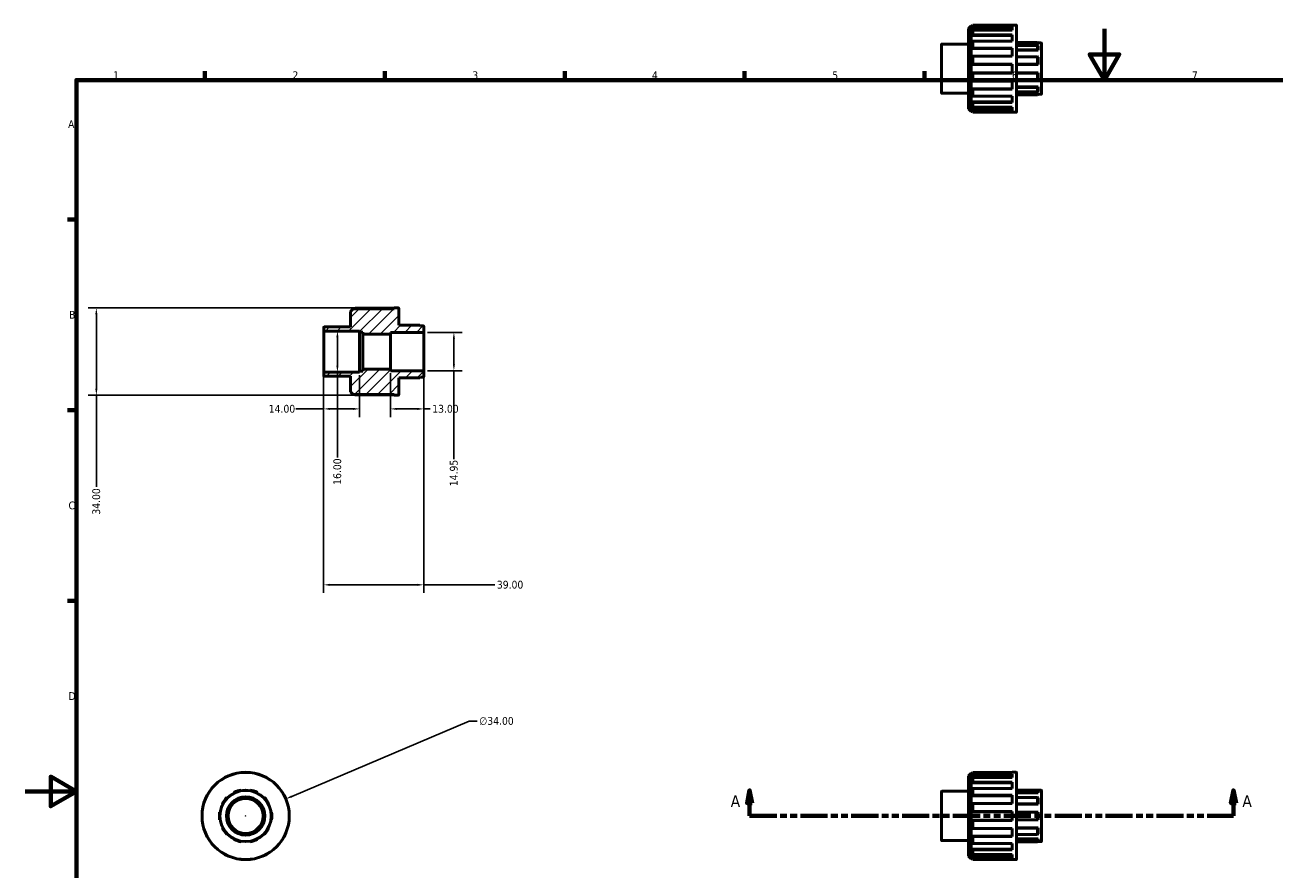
# Model space of a CAD drawing. Header units: millimetres. Extents: x 0 to 895, y 0 to 727.
# Tile 2 of 4: x 0 to 487, y 266 to 595. Entities that reach past the tile are written whole.
import ezdxf

# ---------------------------------------------------------------- set-up
doc = ezdxf.new("R2010")
doc.units = ezdxf.units.MM
doc.linetypes.add('DOUBLE_DASH_CHAIN', pattern=[1.2403, 0.6614, -0.0827, 0.1654, -0.0827, 0.1654, -0.0827])
for name, color, linetype, lineweight in [('Border (ANSI)', 7, 'Continuous', 70), ('Dimension (ANSI)', 7, 'Continuous', 25), ('Hatch (ANSI)', 7, 'Continuous', 18), ('Section Line (ANSI)', 7, 'DOUBLE_DASH_CHAIN', 70), ('Visible (ANSI)', 7, 'Continuous', 50), ('Visible Narrow (ANSI)', 7, 'Continuous', 35)]:
    doc.layers.add(name, color=color, linetype=linetype, lineweight=lineweight)
doc.styles.add('Label Text (ANSI)', font='tahoma.ttf')
doc.styles.add('Note Text (ANSI)', font='tahoma.ttf')
doc.dimstyles.new('Default - mm (ANSI)', dxfattribs={"dimtxt": 3.048, "dimasz": 2.5, "dimexe": 3.175, "dimexo": 1.6002, "dimgap": 0.8, "dimtad": 0, "dimtoh": 1, "dimrnd": 1e-08, "dimzin": 4, "dimdsep": 46, "dimtxsty": 'Note Text (ANSI)', "dimcen": 0.09, "dimdle": 10, "dimclrd": 256, "dimclre": 256, "dimclrt": 256, "dimadec": 1, "dimazin": 1, "dimtfac": 1, "dimtofl": 0, "dimtmove": 0, "dimatfit": 3, "dimfxl": 1, "dimtolj": 1, "dimtzin": 4, "dimlwd": -1, "dimlwe": -1, "dimarcsym": 0})

# ---------------------------------------------------------------- blocks, each defined once
blk = doc.blocks.new('Borders Default Border')
at = {"layer": 'Border (ANSI)'}
for p, q in [((70.08, 574), (70.08, 577.45)), ((140.17, 574), (140.17, 577.45)), ((210.25, 574), (210.25, 577.45)), ((280.33, 574), (280.33, 577.45)), ((350.42, 574), (350.42, 577.45)), ((20, 519.75), (16.55, 519.75)), ((20, 445.5), (16.55, 445.5)), ((20, 371.25), (16.55, 371.25))]:
    blk.add_line(p, q, dxfattribs=at)
at = {"layer": 'Border (ANSI)', "flags": 128}
for points in [[(420.5, 594), (420.5, 574), (414.73, 584), (426.27, 584), (420.5, 574)], [(20, 20), (20, 574), (821, 574), (821, 20), (20, 20)], [(0, 297), (20, 297), (10, 302.77), (10, 291.23), (20, 297)]]:
    blk.add_lwpolyline(points, dxfattribs=at)
at = {"layer": 'Border (ANSI)', "char_height": 3.05, "attachment_point": 7, "style": 'Note Text (ANSI)'}
for s, insert in [('1', (34.35, 574.4)), ('2', (104.2, 574.4)), ('3', (174.26, 574.34)), ('4', (244.23, 574.4)), ('5', (314.48, 574.34)), ('6', (384.49, 574.34)), ('7', (454.6, 574.4)), ('A', (16.78, 555.35)), ('B', (17.15, 481.1)), ('C', (16.95, 406.8)), ('D', (16.96, 332.6))]:
    blk.add_mtext(s, dxfattribs=dict(at, insert=insert))
blk = doc.blocks.new('2dTransSection0')
at = {"layer": 'Section Line (ANSI)', "linetype": 'Continuous'}
for p, q in [((282.28, 297.43), (281.28, 292.43)), ((282.28, 292.43), (282.28, 297.43)), ((283.28, 292.43), (282.28, 297.43)), ((470.78, 297.43), (469.78, 292.43)), ((470.78, 292.43), (470.78, 297.43)), ((471.78, 292.43), (470.78, 297.43)), ((281.28, 292.43), (283.28, 292.43)), ((282.28, 287.43), (282.28, 292.43)), ((469.78, 292.43), (471.78, 292.43)), ((470.78, 287.43), (470.78, 292.43)), ((282.28, 287.43), (292.49, 287.43)), ((460.57, 287.43), (470.78, 287.43))]:
    blk.add_line(p, q, dxfattribs=at)
at = {"layer": 'Section Line (ANSI)', "linetype": 'DOUBLE_DASH_CHAIN', "ltscale": 15.972039}
blk.add_line((282.28, 287.43), (470.78, 287.43), dxfattribs=at)
at = {"layer": 'Section Line (ANSI)', "linetype": 'Continuous', "flags": 128}
for points in [[(283.28, 292.43), (282.28, 297.43), (281.28, 292.43), (283.28, 292.43)], [(471.78, 292.43), (470.78, 297.43), (469.78, 292.43), (471.78, 292.43)]]:
    blk.add_lwpolyline(points, dxfattribs=at)
at = {"layer": 'Section Line (ANSI)'}
for points in [[(283.28, 292.43), (282.28, 297.43), (281.28, 292.43), (283.28, 292.43)], [(471.78, 292.43), (470.78, 297.43), (469.78, 292.43), (471.78, 292.43)]]:
    blk.add_solid(points, dxfattribs=at)
at = {"layer": 'Section Line (ANSI)', "char_height": 4.57, "attachment_point": 7, "style": 'Label Text (ANSI)'}
for insert in [(274.92, 290.93), (474.25, 290.93)]:
    blk.add_mtext('A', dxfattribs=dict(at, insert=insert))
blk = doc.blocks.new('*D7')
at = {"layer": 'Defpoints', "color": 0, "transparency": 16777216}
for p in [(121.71, 476.3), (121.71, 460.3), (121.71, 460.3)]:
    blk.add_point(p, dxfattribs=at)
at = {"layer": 'Dimension (ANSI)', "transparency": 16777216}
for p, q in [((121.71, 473.8), (121.71, 462.8)), ((121.71, 460.3), (121.71, 426.99))]:
    blk.add_line(p, q, dxfattribs=at)
for points in [[(121.29, 473.8), (122.13, 473.8), (121.71, 476.3)], [(121.29, 462.8), (122.13, 462.8), (121.71, 460.3)]]:
    blk.add_solid(points, dxfattribs=at)
at = {"layer": 'Dimension (ANSI)', "transparency": 16777216, "insert": (120.12, 416.4), "char_height": 3.048, "attachment_point": 1, "rotation": 90, "style": 'Note Text (ANSI)'}
blk.add_mtext('\\A1;16.00', dxfattribs=at)
blk = doc.blocks.new('*D8')
at = {"layer": 'Defpoints', "color": 0, "transparency": 16777216}
for p in [(143.87, 485.3), (27.79, 451.3), (143.87, 451.3)]:
    blk.add_point(p, dxfattribs=at)
at = {"layer": 'Dimension (ANSI)', "transparency": 16777216}
for p, q in [((142.27, 485.3), (24.62, 485.3)), ((27.79, 482.8), (27.79, 453.8)), ((142.27, 451.3), (24.62, 451.3)), ((27.79, 451.3), (27.79, 415.63))]:
    blk.add_line(p, q, dxfattribs=at)
for points in [[(27.38, 482.8), (28.21, 482.8), (27.79, 485.3)], [(27.38, 453.8), (28.21, 453.8), (27.79, 451.3)]]:
    blk.add_solid(points, dxfattribs=at)
at = {"layer": 'Dimension (ANSI)', "transparency": 16777216, "insert": (26.21, 404.77), "char_height": 3.048, "attachment_point": 1, "rotation": 90, "style": 'Note Text (ANSI)'}
blk.add_mtext('\\A1;34.00', dxfattribs=at)
blk = doc.blocks.new('*D9')
at = {"layer": 'Defpoints', "color": 0, "transparency": 16777216}
for p in [(116.35, 460.14), (130.35, 460.7), (116.35, 445.97)]:
    blk.add_point(p, dxfattribs=at)
at = {"layer": 'Dimension (ANSI)', "transparency": 16777216}
for p, q in [((116.35, 458.54), (116.35, 442.79)), ((130.35, 459.1), (130.35, 442.79)), ((116.35, 445.97), (105.55, 445.97)), ((127.85, 445.97), (118.85, 445.97))]:
    blk.add_line(p, q, dxfattribs=at)
for points in [[(118.85, 446.38), (118.85, 445.55), (116.35, 445.97)], [(127.85, 446.38), (127.85, 445.55), (130.35, 445.97)]]:
    blk.add_solid(points, dxfattribs=at)
at = {"layer": 'Dimension (ANSI)', "transparency": 16777216, "insert": (94.96, 447.55), "char_height": 3.048, "attachment_point": 1, "style": 'Note Text (ANSI)'}
blk.add_mtext('\\A1;14.00', dxfattribs=at)
blk = doc.blocks.new('*D10')
at = {"layer": 'Defpoints', "color": 0, "transparency": 16777216}
for p in [(142.35, 461.5), (155.35, 460.66), (155.35, 445.97)]:
    blk.add_point(p, dxfattribs=at)
at = {"layer": 'Dimension (ANSI)', "transparency": 16777216}
for p, q in [((142.35, 459.9), (142.35, 442.79)), ((155.35, 459.06), (155.35, 442.79)), ((144.85, 445.97), (152.85, 445.97)), ((155.35, 445.97), (157.85, 445.97))]:
    blk.add_line(p, q, dxfattribs=at)
for points in [[(144.85, 446.38), (144.85, 445.55), (142.35, 445.97)], [(152.85, 446.38), (152.85, 445.55), (155.35, 445.97)]]:
    blk.add_solid(points, dxfattribs=at)
at = {"layer": 'Dimension (ANSI)', "transparency": 16777216, "insert": (158.65, 447.55), "char_height": 3.048, "attachment_point": 1, "style": 'Note Text (ANSI)'}
blk.add_mtext('\\A1;13.00', dxfattribs=at)
blk = doc.blocks.new('*D11')
at = {"layer": 'Defpoints', "color": 0, "transparency": 16777216}
for p in [(116.35, 460.14), (155.35, 460.66), (155.35, 377.45)]:
    blk.add_point(p, dxfattribs=at)
at = {"layer": 'Dimension (ANSI)', "transparency": 16777216}
for p, q in [((116.35, 458.54), (116.35, 374.28)), ((155.35, 459.06), (155.35, 374.28)), ((118.85, 377.45), (152.85, 377.45)), ((155.35, 377.45), (183.03, 377.45))]:
    blk.add_line(p, q, dxfattribs=at)
for points in [[(118.85, 377.87), (118.85, 377.04), (116.35, 377.45)], [(152.85, 377.87), (152.85, 377.04), (155.35, 377.45)]]:
    blk.add_solid(points, dxfattribs=at)
at = {"layer": 'Dimension (ANSI)', "transparency": 16777216, "insert": (183.83, 379.04), "char_height": 3.048, "attachment_point": 1, "style": 'Note Text (ANSI)'}
blk.add_mtext('\\A1;39.00', dxfattribs=at)
blk = doc.blocks.new('*D12')
at = {"layer": 'Defpoints', "color": 0, "transparency": 16777216}
for p in [(155.19, 475.77), (155.19, 460.82), (167.08, 460.82)]:
    blk.add_point(p, dxfattribs=at)
at = {"layer": 'Dimension (ANSI)', "transparency": 16777216}
for p, q in [((156.79, 475.77), (170.26, 475.77)), ((167.08, 473.27), (167.08, 463.32)), ((156.79, 460.82), (170.26, 460.82)), ((167.08, 460.82), (167.08, 426.41))]:
    blk.add_line(p, q, dxfattribs=at)
for points in [[(166.67, 473.27), (167.5, 473.27), (167.08, 475.77)], [(166.67, 463.32), (167.5, 463.32), (167.08, 460.82)]]:
    blk.add_solid(points, dxfattribs=at)
at = {"layer": 'Dimension (ANSI)', "transparency": 16777216, "insert": (165.5, 415.87), "char_height": 3.048, "attachment_point": 1, "rotation": 90, "style": 'Note Text (ANSI)'}
blk.add_mtext('\\A1;14.95', dxfattribs=at)
blk = doc.blocks.new('*D13')
at = {"layer": 'Defpoints', "color": 0, "transparency": 16777216}
for p in [(101.61, 294.06), (70.31, 280.8)]:
    blk.add_point(p, dxfattribs=at)
at = {"layer": 'Dimension (ANSI)', "transparency": 16777216}
for p, q in [((173.09, 324.34), (103.91, 295.03)), ((176.16, 324.34), (173.09, 324.34)), ((85.87, 287.43), (86.05, 287.43)), ((85.96, 287.34), (85.96, 287.52))]:
    blk.add_line(p, q, dxfattribs=at)
blk.add_solid([(103.75, 295.42), (104.08, 294.65), (101.61, 294.06)], dxfattribs=at)
at = {"layer": 'Dimension (ANSI)', "transparency": 16777216, "insert": (176.96, 325.98), "char_height": 3.048, "attachment_point": 1, "style": 'Note Text (ANSI)'}
blk.add_mtext('\\A1;∅34.00', dxfattribs=at)

msp = doc.modelspace()

# ---------------------------------------------------------------- hatches: boundary and pattern name
at = {"layer": 'Hatch (ANSI)'}
h = msp.add_hatch(dxfattribs=at)
h.set_pattern_fill('ANSI31', color=256, scale=25.4, style=0)
h.set_pattern_definition([(45, (0, 0), (-2.245064, 2.245064), [])])
edge = h.paths.add_edge_path()
edge.add_line((126.8534, 452.6589), (127.8734, 451.6389))
edge.add_line((127.8734, 451.6389), (143.8684, 451.6389))
edge.add_line((143.8684, 451.6389), (143.8684, 451.2989))
edge.add_line((143.8684, 451.2989), (145.4434, 451.2989))
edge.add_ellipse((145.4434, 451.4589), major_axis=(0, -0.16), ratio=1, start_angle=0, end_angle=90)
edge.add_line((145.6034, 451.4589), (145.6034, 458.0589))
edge.add_line((145.6034, 458.0589), (153.8134, 458.0589))
edge.add_line((153.8134, 458.0589), (154.0534, 458.2989))
edge.add_line((154.0534, 458.2989), (155.1934, 458.2989))
edge.add_ellipse((155.1934, 458.4589), major_axis=(0, -0.16), ratio=1, start_angle=0, end_angle=90)
edge.add_line((155.3534, 458.4589), (155.3534, 460.6639))
edge.add_ellipse((155.1934, 460.6639), major_axis=(0.16, 0), ratio=1, start_angle=0, end_angle=90)
edge.add_line((155.1934, 460.8239), (142.3534, 460.8239))
edge.add_line((142.3534, 460.8239), (142.3534, 461.4989))
edge.add_line((142.3534, 461.4989), (131.5534, 461.4989))
edge.add_line((131.5534, 461.4989), (131.5534, 460.6989))
edge.add_line((131.5534, 460.6989), (130.3534, 460.6989))
edge.add_line((130.3534, 460.6989), (130.3534, 460.2989))
edge.add_line((130.3534, 460.2989), (116.5134, 460.2989))
edge.add_ellipse((116.5134, 460.1389), major_axis=(0, 0.16), ratio=1, start_angle=0, end_angle=90)
edge.add_line((116.3534, 460.1389), (116.3534, 458.8589))
edge.add_ellipse((116.5134, 458.8589), major_axis=(-0.16, 0), ratio=1, start_angle=0, end_angle=90)
edge.add_line((116.5134, 458.6989), (126.8534, 458.6989))
edge.add_line((126.8534, 458.6989), (126.8534, 452.6589))
edge = h.paths.add_edge_path()
edge.add_line((127.8734, 484.9589), (126.8534, 483.9389))
edge.add_line((126.8534, 483.9389), (126.8534, 477.8989))
edge.add_line((126.8534, 477.8989), (116.5134, 477.8989))
edge.add_ellipse((116.5134, 477.7389), major_axis=(0, 0.16), ratio=1, start_angle=0, end_angle=90)
edge.add_line((116.3534, 477.7389), (116.3534, 476.4589))
edge.add_ellipse((116.5134, 476.4589), major_axis=(-0.16, 0), ratio=1, start_angle=0, end_angle=90)
edge.add_line((116.5134, 476.2989), (130.3534, 476.2989))
edge.add_line((130.3534, 476.2989), (130.3534, 475.8989))
edge.add_line((130.3534, 475.8989), (131.5534, 475.8989))
edge.add_line((131.5534, 475.8989), (131.5534, 475.0989))
edge.add_line((131.5534, 475.0989), (142.3534, 475.0989))
edge.add_line((142.3534, 475.0989), (142.3534, 475.7739))
edge.add_line((142.3534, 475.7739), (155.1934, 475.7739))
edge.add_ellipse((155.1934, 475.9339), major_axis=(0, -0.16), ratio=1, start_angle=0, end_angle=90)
edge.add_line((155.3534, 475.9339), (155.3534, 478.1389))
edge.add_ellipse((155.1934, 478.1389), major_axis=(0.16, 0), ratio=1, start_angle=0, end_angle=90)
edge.add_line((155.1934, 478.2989), (154.0534, 478.2989))
edge.add_line((154.0534, 478.2989), (153.8134, 478.5389))
edge.add_line((153.8134, 478.5389), (145.6034, 478.5389))
edge.add_line((145.6034, 478.5389), (145.6034, 485.1389))
edge.add_ellipse((145.4434, 485.1389), major_axis=(0.16, 0), ratio=1, start_angle=0, end_angle=90)
edge.add_line((145.4434, 485.2989), (143.8684, 485.2989))
edge.add_line((143.8684, 485.2989), (143.8684, 484.9589))
edge.add_line((143.8684, 484.9589), (127.8734, 484.9589))

# ---------------------------------------------------------------- linework, layer by layer
at = {"layer": 'Visible (ANSI)'}
for p, q in [((367.5312, 594.1223), (368.5512, 595.1423)), ((367.5312, 562.8423), (367.5312, 594.1223)), ((368.5512, 595.1423), (368.5512, 561.8223)), ((369.0151, 595.1423), (368.5512, 595.1423)), ((369.2712, 595.3971), (368.9312, 595.0588)), ((368.9312, 595.0588), (368.9312, 594.4346)), ((368.9312, 594.4346), (369.2712, 594.7601)), ((368.9312, 594.4346), (384.5462, 594.4346)), ((384.5462, 595.3971), (369.2712, 595.3971)), ((369.2712, 595.3971), (369.2712, 594.7601)), ((369.2712, 594.7601), (384.5462, 594.7601)), ((384.5462, 595.3971), (384.5462, 595.4823)), ((386.1212, 595.4823), (384.5462, 595.4823)), ((384.5462, 593.459), (384.5462, 594.7601)), ((386.2812, 595.3223), (386.2812, 561.6423)), ((369.2712, 593.459), (368.9312, 593.1595)), ((368.9312, 593.1595), (368.9312, 591.3817)), ((368.9312, 591.3817), (369.2712, 591.645)), ((368.9312, 591.3817), (384.5462, 591.3817)), ((369.2712, 589.2408), (368.9312, 589.0256)), ((384.5462, 593.459), (369.2712, 593.459)), ((369.2712, 593.459), (369.2712, 591.645)), ((369.2712, 591.645), (384.5462, 591.645)), ((384.5462, 589.2408), (369.2712, 589.2408)), ((369.2712, 589.2408), (369.2712, 586.5259)), ((384.5462, 589.2408), (384.5462, 591.645)), ((357.0312, 569.0423), (357.0312, 587.9223)), ((367.5312, 588.0823), (357.1912, 588.0823)), ((368.9312, 589.0256), (368.9312, 586.3651)), ((368.9312, 586.3651), (369.2712, 586.5259)), ((368.9312, 586.3651), (384.5462, 586.3651)), ((369.2712, 586.5259), (384.5462, 586.5259)), ((384.5462, 583.3847), (384.5462, 586.5259)), ((394.4912, 588.7223), (386.2812, 588.7223)), ((386.2812, 588.6113), (394.4912, 588.6113)), ((394.7312, 588.3739), (386.2812, 588.3739)), ((394.4912, 587.5607), (386.2812, 587.5607)), ((386.2812, 585.793), (394.4912, 585.793)), ((394.7312, 585.6217), (386.2812, 585.6217)), ((394.4912, 588.6113), (394.4912, 588.7223)), ((394.7312, 588.4823), (394.4912, 588.7223)), ((394.4912, 588.6113), (394.7312, 588.3739)), ((394.7312, 587.3479), (394.4912, 587.5607)), ((394.4912, 585.793), (394.4912, 587.5607)), ((394.4912, 585.793), (394.7312, 585.6217)), ((394.7312, 588.4823), (394.7312, 588.3739)), ((395.8712, 588.4823), (394.7312, 588.4823)), ((394.7312, 587.3479), (394.7312, 585.6217)), ((396.0312, 588.3223), (396.0312, 568.6423)), ((369.2712, 583.3847), (368.9312, 583.2867)), ((368.9312, 583.2867), (368.9312, 580.1483)), ((368.9312, 580.1483), (369.2712, 580.1823)), ((368.9312, 580.1483), (384.5462, 580.1483)), ((384.5462, 583.3847), (369.2712, 583.3847)), ((369.2712, 583.3847), (369.2712, 580.1823)), ((369.2712, 580.1823), (384.5462, 580.1823)), ((384.5462, 576.7823), (384.5462, 580.1823)), ((394.4912, 583.0424), (386.2812, 583.0424)), ((386.2812, 580.1823), (394.4912, 580.1823)), ((394.7312, 580.1425), (386.2812, 580.1425)), ((394.7312, 582.9355), (394.4912, 583.0424)), ((394.4912, 580.1823), (394.4912, 583.0424)), ((394.4912, 580.1823), (394.7312, 580.1425)), ((394.7312, 582.9355), (394.7312, 580.1425)), ((369.2712, 576.7823), (368.9312, 576.8163)), ((368.9312, 576.8163), (384.5462, 576.8163)), ((368.9312, 576.8163), (368.9312, 573.678)), ((384.5462, 576.7823), (369.2712, 576.7823)), ((369.2712, 576.7823), (369.2712, 573.5799)), ((394.7312, 576.8222), (386.2812, 576.8222)), ((394.4912, 576.7823), (386.2812, 576.7823)), ((394.7312, 576.8222), (394.4912, 576.7823)), ((394.4912, 573.9223), (394.4912, 576.7823)), ((394.7312, 576.8222), (394.7312, 574.0291)), ((368.9312, 573.678), (369.2712, 573.5799)), ((369.2712, 570.4387), (368.9312, 570.5996)), ((368.9312, 570.5996), (384.5462, 570.5996)), ((368.9312, 570.5996), (368.9312, 567.939)), ((369.2712, 573.5799), (384.5462, 573.5799)), ((384.5462, 570.4387), (369.2712, 570.4387)), ((369.2712, 570.4387), (369.2712, 567.7238)), ((384.5462, 570.4387), (384.5462, 573.5799)), ((386.2812, 573.9223), (394.4912, 573.9223)), ((394.7312, 571.3429), (386.2812, 571.3429)), ((394.4912, 571.1716), (386.2812, 571.1716)), ((394.4912, 573.9223), (394.7312, 574.0291)), ((394.7312, 571.3429), (394.4912, 571.1716)), ((394.4912, 569.404), (394.4912, 571.1716)), ((394.7312, 571.3429), (394.7312, 569.6168)), ((367.5312, 568.8823), (357.1912, 568.8823)), ((368.9312, 567.939), (369.2712, 567.7238)), ((369.2712, 565.3197), (368.9312, 565.5829)), ((368.9312, 565.5829), (384.5462, 565.5829)), ((368.9312, 565.5829), (368.9312, 563.8052)), ((369.2712, 567.7238), (384.5462, 567.7238)), ((384.5462, 565.3197), (369.2712, 565.3197)), ((369.2712, 565.3197), (369.2712, 563.5057)), ((384.5462, 565.3197), (384.5462, 567.7238)), ((386.2812, 569.404), (394.4912, 569.404)), ((394.7312, 568.5907), (386.2812, 568.5907)), ((394.4912, 568.3533), (386.2812, 568.3533)), ((394.4912, 568.2423), (386.2812, 568.2423)), ((394.4912, 569.404), (394.7312, 569.6168)), ((394.7312, 568.5907), (394.4912, 568.3533)), ((394.7312, 568.4823), (394.4912, 568.2423)), ((394.4912, 568.2423), (394.4912, 568.3533)), ((394.7312, 568.5907), (394.7312, 568.4823)), ((395.8712, 568.4823), (394.7312, 568.4823)), ((367.5312, 562.8423), (368.5512, 561.8223)), ((369.0151, 561.8223), (368.5512, 561.8223)), ((368.9312, 563.8052), (369.2712, 563.5057)), ((369.2712, 562.2045), (368.9312, 562.5301)), ((368.9312, 562.5301), (384.5462, 562.5301)), ((368.9312, 562.5301), (368.9312, 561.9058)), ((368.9312, 561.9058), (369.2712, 561.5675)), ((369.2712, 563.5057), (384.5462, 563.5057)), ((384.5462, 562.2045), (369.2712, 562.2045)), ((369.2712, 562.2045), (369.2712, 561.5675)), ((369.2712, 561.5675), (384.5462, 561.5675)), ((384.5462, 562.2045), (384.5462, 563.5057)), ((384.5462, 561.4823), (384.5462, 561.5675)), ((386.1212, 561.4823), (384.5462, 561.4823)), ((127.8734, 484.9589), (126.8534, 483.9389)), ((126.8534, 483.9389), (126.8534, 477.8989)), ((143.8684, 484.9589), (127.8734, 484.9589)), ((128.3374, 484.9589), (128.5934, 485.2137)), ((128.5934, 485.2137), (143.8684, 485.2137)), ((145.4434, 485.2989), (143.8684, 485.2989)), ((143.8684, 485.2989), (143.8684, 484.9589)), ((145.6034, 478.5389), (145.6034, 485.1389)), ((116.3534, 477.7389), (116.3534, 476.4589)), ((126.8534, 477.8989), (116.5134, 477.8989)), ((153.8134, 478.5389), (145.6034, 478.5389)), ((154.0534, 478.2989), (153.8134, 478.5389)), ((155.1934, 478.2989), (154.0534, 478.2989)), ((155.3534, 475.9339), (155.3534, 478.1389)), ((116.3534, 476.4589), (116.3534, 460.1389)), ((116.5134, 476.2989), (130.3534, 476.2989)), ((130.3534, 476.2989), (130.3534, 475.8989)), ((130.3534, 475.8989), (131.5534, 475.8989)), ((130.3534, 475.8989), (130.3534, 460.6989)), ((131.5534, 475.8989), (131.5534, 475.0989)), ((131.5534, 475.0989), (142.3534, 475.0989)), ((131.5534, 475.0989), (131.5534, 461.4989)), ((142.3534, 475.0989), (142.3534, 475.7739)), ((142.3534, 475.7739), (155.1934, 475.7739)), ((142.3534, 475.0989), (142.3534, 461.4989)), ((155.3534, 460.6639), (155.3534, 475.9339)), ((116.3534, 460.1389), (116.3534, 458.8589)), ((130.3534, 460.2989), (116.5134, 460.2989)), ((116.5134, 458.6989), (126.8534, 458.6989)), ((126.8534, 458.6989), (126.8534, 452.6589)), ((131.5534, 460.6989), (130.3534, 460.6989)), ((130.3534, 460.6989), (130.3534, 460.2989)), ((142.3534, 461.4989), (131.5534, 461.4989)), ((131.5534, 461.4989), (131.5534, 460.6989)), ((142.3534, 460.8239), (142.3534, 461.4989)), ((155.1934, 460.8239), (142.3534, 460.8239)), ((145.6034, 451.4589), (145.6034, 458.0589)), ((145.6034, 458.0589), (153.8134, 458.0589)), ((153.8134, 458.0589), (154.0534, 458.2989)), ((154.0534, 458.2989), (155.1934, 458.2989)), ((155.3534, 458.4589), (155.3534, 460.6639)), ((126.8534, 452.6589), (127.8734, 451.6389)), ((127.8734, 451.6389), (143.8684, 451.6389)), ((128.5934, 451.3842), (128.3374, 451.6389)), ((143.8684, 451.3842), (128.5934, 451.3842)), ((143.8684, 451.6389), (143.8684, 451.2989)), ((143.8684, 451.2989), (145.4434, 451.2989)), ((367.5312, 303.0674), (368.5512, 304.0874)), ((367.5312, 271.7874), (367.5312, 303.0674)), ((368.5512, 304.0874), (368.5512, 270.7674)), ((369.0151, 304.0874), (368.5512, 304.0874)), ((369.2712, 304.3422), (368.9312, 304.0039)), ((368.9312, 304.0039), (368.9312, 303.3796)), ((368.9312, 303.3796), (369.2712, 303.7052)), ((368.9312, 303.3796), (384.5462, 303.3796)), ((369.2712, 302.404), (368.9312, 302.1045)), ((368.9312, 302.1045), (368.9312, 300.3268)), ((369.2712, 304.3422), (369.2712, 303.7052)), ((384.5462, 304.3422), (369.2712, 304.3422)), ((369.2712, 303.7052), (384.5462, 303.7052)), ((384.5462, 302.404), (369.2712, 302.404)), ((369.2712, 302.404), (369.2712, 300.59)), ((384.5462, 304.3422), (384.5462, 304.4274)), ((386.1212, 304.4274), (384.5462, 304.4274)), ((384.5462, 302.404), (384.5462, 303.7052)), ((386.2812, 304.2674), (386.2812, 270.5874)), ((84.2984, 297.2886), (84.2585, 297.5253)), ((87.6585, 297.5253), (87.6187, 297.2886)), ((368.9312, 300.3268), (369.2712, 300.59)), ((368.9312, 300.3268), (384.5462, 300.3268)), ((369.2712, 298.1859), (368.9312, 297.9707)), ((368.9312, 297.9707), (368.9312, 295.3101)), ((369.2712, 300.59), (384.5462, 300.59)), ((384.5462, 298.1859), (369.2712, 298.1859)), ((369.2712, 298.1859), (369.2712, 295.471)), ((384.5462, 298.1859), (384.5462, 300.59)), ((394.4912, 297.5253), (386.2812, 297.5253)), ((394.4912, 296.596), (394.4912, 297.5253)), ((394.7312, 297.2886), (394.4912, 297.5253)), ((395.8712, 297.4274), (394.5905, 297.4274)), ((394.7312, 297.2886), (394.7312, 296.3811)), ((396.0312, 297.2674), (396.0312, 277.5874)), ((78.8192, 294.4295), (78.6478, 294.5975)), ((81.3985, 296.596), (81.5054, 296.3811)), ((90.4117, 296.3811), (90.5186, 296.596)), ((93.2693, 294.5975), (93.0979, 294.4295)), ((357.0312, 277.9874), (357.0312, 296.8674)), ((367.5312, 297.0274), (357.1912, 297.0274)), ((368.9312, 295.3101), (369.2712, 295.471)), ((368.9312, 295.3101), (384.5462, 295.3101)), ((369.2712, 292.3298), (368.9312, 292.2317)), ((368.9312, 292.2317), (368.9312, 289.0934)), ((369.2712, 295.471), (384.5462, 295.471)), ((384.5462, 292.3298), (369.2712, 292.3298)), ((369.2712, 292.3298), (369.2712, 289.1274)), ((384.5462, 292.3298), (384.5462, 295.471)), ((386.2812, 296.596), (394.4912, 296.596)), ((394.7312, 296.3811), (386.2812, 296.3811)), ((394.4912, 294.5975), (386.2812, 294.5975)), ((394.4912, 296.596), (394.7312, 296.3811)), ((394.7312, 294.4295), (394.4912, 294.5975)), ((394.4912, 292.1646), (394.4912, 294.5975)), ((394.7312, 294.4295), (394.7312, 292.0536)), ((76.0669, 288.8958), (75.8295, 288.931)), ((76.8802, 292.1646), (77.093, 292.0536)), ((94.8241, 292.0536), (95.0369, 292.1646)), ((96.0875, 288.931), (95.8501, 288.8958)), ((368.9312, 289.0934), (369.2712, 289.1274)), ((368.9312, 289.0934), (384.5462, 289.0934)), ((369.2712, 289.1274), (384.5462, 289.1274)), ((384.5462, 285.7274), (384.5462, 289.1274)), ((386.2812, 292.1646), (394.4912, 292.1646)), ((394.7312, 292.0536), (386.2812, 292.0536)), ((394.4912, 288.931), (386.2812, 288.931)), ((394.4912, 292.1646), (394.7312, 292.0536)), ((394.7312, 288.8958), (394.4912, 288.931)), ((394.4912, 285.9237), (394.4912, 288.931)), ((394.7312, 288.8958), (394.7312, 285.959)), ((75.8295, 285.9237), (76.0669, 285.959)), ((77.093, 282.8012), (76.8802, 282.6902)), ((95.0369, 282.6902), (94.8241, 282.8012)), ((95.8501, 285.959), (96.0875, 285.9237)), ((369.2712, 285.7274), (368.9312, 285.7614)), ((368.9312, 285.7614), (384.5462, 285.7614)), ((368.9312, 285.7614), (368.9312, 282.623)), ((368.9312, 282.623), (369.2712, 282.525)), ((384.5462, 285.7274), (369.2712, 285.7274)), ((369.2712, 285.7274), (369.2712, 282.525)), ((369.2712, 282.525), (384.5462, 282.525)), ((384.5462, 279.3838), (384.5462, 282.525)), ((386.2812, 285.9237), (394.4912, 285.9237)), ((394.7312, 282.8012), (386.2812, 282.8012)), ((394.4912, 282.6902), (386.2812, 282.6902)), ((394.4912, 285.9237), (394.7312, 285.959)), ((394.7312, 282.8012), (394.4912, 282.6902)), ((394.4912, 280.2572), (394.4912, 282.6902)), ((394.7312, 282.8012), (394.7312, 280.4253)), ((78.6478, 280.2572), (78.8192, 280.4253)), ((81.5054, 278.4737), (81.3985, 278.2588)), ((90.5186, 278.2588), (90.4117, 278.4737)), ((93.0979, 280.4253), (93.2693, 280.2572)), ((367.5312, 277.8274), (357.1912, 277.8274)), ((369.2712, 279.3838), (368.9312, 279.5446)), ((368.9312, 279.5446), (384.5462, 279.5446)), ((368.9312, 279.5446), (368.9312, 276.8841)), ((384.5462, 279.3838), (369.2712, 279.3838)), ((369.2712, 279.3838), (369.2712, 276.6689)), ((386.2812, 280.2572), (394.4912, 280.2572)), ((394.7312, 278.4737), (386.2812, 278.4737)), ((394.4912, 278.2588), (386.2812, 278.2588)), ((394.4912, 280.2572), (394.7312, 280.4253)), ((394.7312, 278.4737), (394.4912, 278.2588)), ((394.4912, 277.3295), (394.4912, 278.2588)), ((394.7312, 278.4737), (394.7312, 277.5661)), ((84.2585, 277.3295), (84.2984, 277.5661)), ((87.6187, 277.5661), (87.6585, 277.3295)), ((368.9312, 276.8841), (369.2712, 276.6689)), ((369.2712, 274.2647), (368.9312, 274.528)), ((368.9312, 274.528), (384.5462, 274.528)), ((368.9312, 274.528), (368.9312, 272.7502)), ((368.9312, 272.7502), (369.2712, 272.4507)), ((369.2712, 276.6689), (384.5462, 276.6689)), ((384.5462, 274.2647), (369.2712, 274.2647)), ((369.2712, 274.2647), (369.2712, 272.4507)), ((384.5462, 274.2647), (384.5462, 276.6689)), ((386.2812, 277.3295), (394.4912, 277.3295)), ((394.4912, 277.3295), (394.7312, 277.5661)), ((395.8712, 277.4274), (394.5905, 277.4274)), ((367.5312, 271.7874), (368.5512, 270.7674)), ((369.0151, 270.7674), (368.5512, 270.7674)), ((369.2712, 271.1496), (368.9312, 271.4751)), ((368.9312, 271.4751), (384.5462, 271.4751)), ((368.9312, 271.4751), (368.9312, 270.8509)), ((368.9312, 270.8509), (369.2712, 270.5126)), ((369.2712, 272.4507), (384.5462, 272.4507)), ((384.5462, 271.1496), (369.2712, 271.1496)), ((369.2712, 271.1496), (369.2712, 270.5126)), ((369.2712, 270.5126), (384.5462, 270.5126)), ((384.5462, 271.1496), (384.5462, 272.4507)), ((384.5462, 270.4274), (384.5462, 270.5126)), ((386.1212, 270.4274), (384.5462, 270.4274))]:
    msp.add_line(p, q, dxfattribs=at)
for radius in [17, 10, 7.475, 6.8]:
    msp.add_circle((85.9585, 287.4274), radius, dxfattribs=at)
for centre, radius, start, end in [((386.1212, 595.3223), 0.16, 0, 90), ((357.1912, 587.9223), 0.16, 90, 180), ((395.8712, 588.3223), 0.16, 0, 90), ((357.1912, 569.0423), 0.16, 180, 270), ((395.8712, 568.6423), 0.16, 270, 0), ((386.1212, 561.6423), 0.16, 270, 0), ((145.4434, 485.1389), 0.16, 0, 90), ((116.5134, 477.7389), 0.16, 90, 180), ((155.1934, 478.1389), 0.16, 0, 90), ((116.5134, 476.4589), 0.16, 180, 270), ((155.1934, 475.9339), 0.16, 270, 0), ((116.5134, 460.1389), 0.16, 90, 180), ((116.5134, 458.8589), 0.16, 180, 270), ((155.1934, 460.6639), 0.16, 0, 90), ((155.1934, 458.4589), 0.16, 270, 0), ((145.4434, 451.4589), 0.16, 270, 0), ((386.1212, 304.2674), 0.16, 0, 90), ((85.9585, 287.4274), 10.24, 99.556239, 116.443761), ((85.9585, 287.4274), 10.24, 63.556239, 80.443761), ((395.8712, 297.2674), 0.16, 0, 90), ((85.9585, 287.4274), 10.24, 135.556239, 152.443761), ((85.9585, 287.4274), 10.24, 27.556239, 44.443761), ((357.1912, 296.8674), 0.16, 90, 180), ((85.9585, 287.4274), 10.24, 171.556239, 188.443761), ((85.9585, 287.4274), 10.24, 351.556239, 8.443761), ((85.9585, 287.4274), 10.24, 207.556239, 224.443761), ((85.9585, 287.4274), 10.24, 315.556239, 332.443761), ((85.9585, 287.4274), 10.24, 243.556239, 260.443761), ((85.9585, 287.4274), 10.24, 279.556239, 296.443761), ((357.1912, 277.9874), 0.16, 180, 270), ((395.8712, 277.5874), 0.16, 270, 0), ((386.1212, 270.5874), 0.16, 270, 0)]:
    msp.add_arc(centre, radius, start, end, dxfattribs=at)
at = {"layer": 'Visible Narrow (ANSI)'}
for p, q in [((386.1212, 561.6916), (386.1212, 595.273)), ((357.1912, 587.9641), (357.1912, 569.0005)), ((395.8712, 568.6054), (395.8712, 588.3592)), ((116.5134, 460.3974), (116.5134, 476.2004)), ((155.1934, 475.6819), (155.1934, 460.916)), ((386.1212, 270.6367), (386.1212, 304.2181)), ((395.8712, 277.5505), (395.8712, 297.3043)), ((357.1912, 296.9092), (357.1912, 277.9456))]:
    msp.add_line(p, q, dxfattribs=at)
for radius in [16.84, 9.84, 7.635]:
    msp.add_circle((85.9585, 287.4274), radius, dxfattribs=at)

# ---------------------------------------------------------------- block references
msp.add_blockref('Borders Default Border', (0, 0))
at = {"layer": 'Section Line (ANSI)'}
msp.add_blockref('2dTransSection0', (0, 0), dxfattribs=at)

# ---------------------------------------------------------------- dimensions: what is measured, and where the dimension line sits
at = {"layer": 'Dimension (ANSI)'}
for base, p1, p2, angle, override, picture, middle in [((27.7932, 451.2989), (143.8684, 485.2989), (143.8684, 451.2989), 90, {"dimtoh": 0, "dimdec": 2, "dimtp": 0, "dimtm": 0, "dimtdec": 2, "dimatfit": 2}, '*D8', (27.7932, 409.7989)), ((121.7098, 460.2989), (121.7098, 476.2989), (121.7098, 460.2989), 270, {"dimtoh": 0, "dimdec": 2, "dimse1": 1, "dimse2": 1, "dimtp": 0, "dimtm": 0, "dimtdec": 2, "dimatfit": 2}, '*D7', (121.7098, 421.2989)), ((167.0823, 460.8239), (155.1934, 475.7739), (155.1934, 460.8239), 270, {"dimtoh": 0, "dimdec": 2, "dimtp": 0, "dimtm": 0, "dimtdec": 2, "dimatfit": 2}, '*D12', (167.0823, 420.7379))]:
    dim = msp.add_linear_dim(base=base, p1=p1, p2=p2, angle=angle, dimstyle='Default - mm (ANSI)', override=override, dxfattribs=at)
    dim.commit()
    dim.dimension.update_dxf_attribs({"geometry": picture, "text_midpoint": middle, "dimtype": 160})
for base, p1, p2, picture, middle in [((116.3534, 445.9663), (130.3534, 460.6989), (116.3534, 460.1389), '*D9', (99.8534, 445.9663)), ((155.3534, 377.4527), (116.3534, 460.1389), (155.3534, 460.6639), '*D11', (188.8534, 377.4527)), ((155.3534, 445.9663), (142.3534, 461.4989), (155.3534, 460.6639), '*D10', (163.5488, 445.9663))]:
    dim = msp.add_linear_dim(base=base, p1=p1, p2=p2, dimstyle='Default - mm (ANSI)', override={"dimtoh": 0, "dimdec": 2, "dimtp": 0, "dimtm": 0, "dimtdec": 2, "dimatfit": 2}, dxfattribs=at)
    dim.commit()
    dim.dimension.update_dxf_attribs({"geometry": picture, "text_midpoint": middle, "dimtype": 160})
dim = msp.add_diameter_dim_2p(p1=(70.305, 280.7966), p2=(101.6121, 294.0581), dimstyle='Default - mm (ANSI)', override={"dimtih": 1, "dimdec": 2, "dimlfac": 1, "dimtp": 0, "dimtm": 0, "dimtdec": 2}, dxfattribs=at)
dim.commit()
dim.dimension.update_dxf_attribs({"geometry": '*D13', "text_midpoint": (183.6546, 324.3374), "dimtype": 163})

doc.saveas('drawing.dxf')
